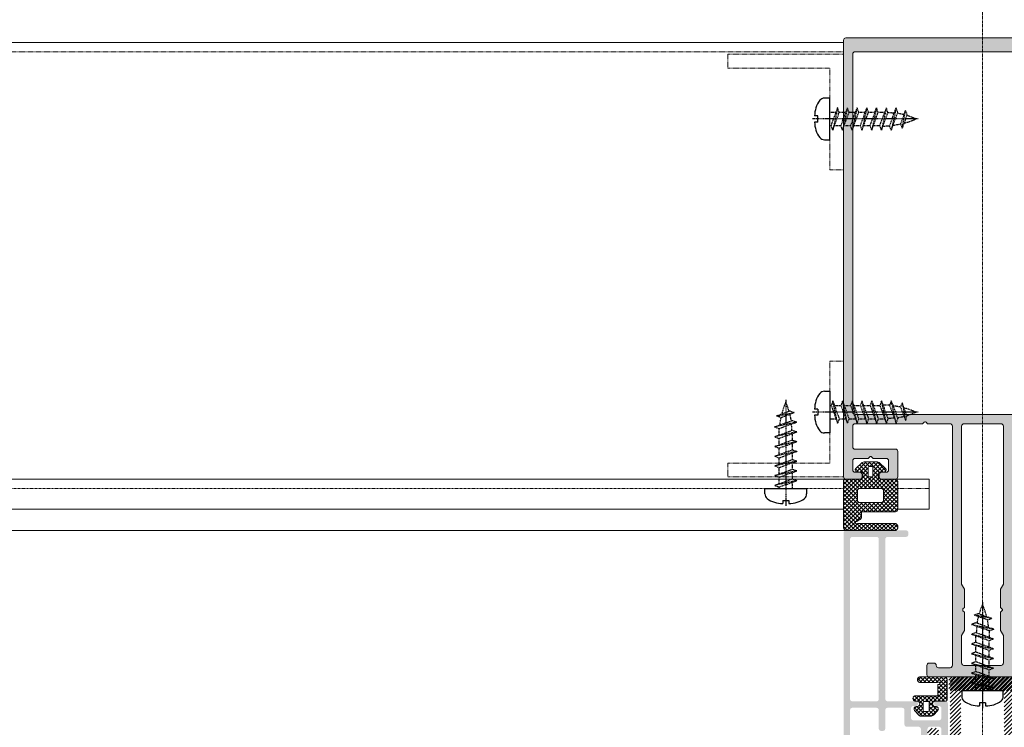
# Model space of a CAD drawing. Header units: millimetres. Extents: x -226731 to 126254, y -16359 to 60195.
# Tile 117 of 256: x -157997 to -157784, y 10549 to 10702. Entities that reach past the tile are written whole.
import ezdxf

# ---------------------------------------------------------------- set-up
doc = ezdxf.new("R2010")
doc.units = ezdxf.units.MM
doc.header["$LTSCALE"] = 0.1
doc.header["$MEASUREMENT"] = 0
doc.linetypes.add('CENTER', pattern=[2, 1.25, -0.25, 0.25, -0.25])
doc.linetypes.add('HIDDEN', pattern=[0.375, 0.25, -0.125])
for name, color, linetype, lineweight in [('01. Aluminium (Main Structure)', 6, 'Continuous', 5), ('0_CCE_ FF_SIDE WALL SPRINKLER', 6, 'Continuous', 0), ('2_Centerline', 1, 'CENTER', 15), ('3_Hatch', 8, 'Continuous', 0), ('SPRINKLER COVERAGE AREA', 1, 'Continuous', 9)]:
    doc.layers.add(name, color=color, linetype=linetype, lineweight=lineweight)
for name, color, linetype in [('CENTER LINE', 8, 'CENTER'), ('FIRE FIGHTING SERVICES', 5, 'Continuous'), ('HARDWARES', 7, 'Continuous')]:
    doc.layers.add(name, color=color, linetype=linetype)

# ---------------------------------------------------------------- blocks, each defined once
blk = doc.blocks.new('*U430')
at = {"layer": '3_Hatch'}
h = blk.add_hatch(color=8, dxfattribs=at)
h.dxf.hatch_style = 1
h.paths.add_polyline_path([(-4.22, 77.48), (-3.91, 77.79), (-3.91, 81.75), (-4.5, 82.78), (-4.5, 116.97), (-4.46, 117.16), (-4.35, 117.32), (-4.21, 117.43), (-4, 117.47), (4, 117.47), (4.19, 117.43), (4.35, 117.32), (4.46, 117.16), (4.52, 116.97), (4.52, 82.78), (3.89, 81.75), (3.89, 77.79), (4.21, 77.48), (4.3, 77.33), (4.3, 77.18), (4.21, 77.04), (3.89, 76.74), (3.89, 72.78), (4.52, 71.75), (4.52, 65.75), (4.46, 65.57), (4.35, 65.41), (4.19, 65.3), (4, 65.26), (-4, 65.26), (-4.21, 65.3), (-4.35, 65.41), (-4.46, 65.57), (-4.5, 65.75), (-4.5, 71.75), (-3.91, 72.78), (-3.91, 76.74), (-4.22, 77.04), (-4.28, 77.18), (-4.28, 77.33)], flags=16)
h.paths.add_polyline_path([(10.04, 65.44), (9.98, 65.26), (9.97, 65.08), (9.86, 64.91), (9.69, 64.8), (9.51, 64.77), (7, 64.77), (6.82, 64.8), (6.64, 64.91), (6.53, 65.08), (6.51, 65.26), (6.51, 116.97), (6.53, 117.16), (6.64, 117.32), (6.82, 117.43), (7, 117.47), (11.89, 117.47), (12.18, 117.78), (12.33, 117.87), (12.47, 117.87), (12.6, 117.78), (12.93, 117.47), (27.5, 117.47), (27.69, 117.43), (27.87, 117.32), (27.96, 117.16), (28, 116.97), (28, 112.48), (27.96, 112.27), (27.87, 112.11), (27.69, 112), (27.5, 111.96), (18.82, 111.96), (18.62, 111.93), (18.45, 111.82), (18.34, 111.65), (18.3, 111.45), (18.3, 105.98), (18.34, 105.78), (18.45, 105.6), (18.62, 105.51), (18.82, 105.47), (21.8, 105.47), (22, 105.51), (22.16, 105.6), (22.27, 105.78), (22.29, 105.98), (22.29, 106.46), (22.27, 106.66), (22.16, 106.81), (22, 106.92), (21.8, 106.97), (20.81, 106.97), (20.61, 107.01), (20.46, 107.12), (20.35, 107.26), (20.3, 107.47), (20.3, 109.46), (20.35, 109.66), (20.46, 109.81), (20.61, 109.92), (20.81, 109.97), (23.64, 109.97), (23.94, 110.28), (24.08, 110.35), (24.23, 110.35), (24.36, 110.28), (24.69, 109.97), (27.5, 109.97), (27.69, 109.92), (27.87, 109.81), (27.96, 109.66), (28, 109.46), (28, 107.47), (27.96, 107.26), (27.87, 107.12), (27.69, 107.01), (27.5, 106.97), (26.52, 106.97), (26.31, 106.92), (26.17, 106.81), (26.06, 106.66), (26, 106.46), (26, 105.98), (26.06, 105.78), (26.17, 105.6), (26.31, 105.51), (26.52, 105.47), (29.51, 105.47), (29.7, 105.51), (29.86, 105.6), (29.97, 105.78), (29.99, 105.98), (29.97, 200.47), (29.86, 200.65), (29.78, 200.7), (29.7, 200.76), (29.61, 200.77), (29.51, 200.78), (-29.51, 200.78), (-29.71, 200.76), (-29.86, 200.65), (-29.97, 200.47), (-30.01, 200.3), (-30.01, 105.98), (-29.97, 105.78), (-29.86, 105.6), (-29.71, 105.51), (-29.51, 105.47), (-26.5, 105.47), (-26.31, 105.51), (-26.15, 105.6), (-26.04, 105.78), (-26, 105.98), (-26, 106.46), (-26.04, 106.66), (-26.15, 106.81), (-26.31, 106.92), (-26.5, 106.97), (-27.52, 106.97), (-27.69, 107.01), (-27.87, 107.12), (-27.98, 107.26), (-28.01, 107.47), (-28.01, 109.46), (-27.98, 109.66), (-27.87, 109.81), (-27.69, 109.92), (-27.52, 109.97), (-24.69, 109.97), (-24.37, 110.28), (-24.25, 110.35), (-24.06, 110.35), (-23.94, 110.28), (-23.63, 109.97), (-20.81, 109.97), (-20.61, 109.92), (-20.44, 109.81), (-20.33, 109.66), (-20.3, 109.46), (-20.3, 107.47), (-20.33, 107.26), (-20.44, 107.12), (-20.61, 107.01), (-20.81, 106.97), (-21.82, 106.97), (-22.02, 106.92), (-22.16, 106.81), (-22.27, 106.66), (-22.31, 106.46), (-22.31, 105.98), (-22.27, 105.78), (-22.16, 105.6), (-22.02, 105.51), (-21.82, 105.47), (-18.8, 105.47), (-18.61, 105.51), (-18.45, 105.6), (-18.34, 105.78), (-18.3, 105.98), (-18.3, 111.45), (-18.34, 111.65), (-18.45, 111.82), (-18.61, 111.93), (-18.8, 111.96), (-27.52, 111.96), (-27.69, 112), (-27.87, 112.11), (-27.98, 112.27), (-28.01, 112.48), (-28.01, 116.97), (-27.98, 117.16), (-27.87, 117.32), (-27.69, 117.43), (-27.52, 117.47), (-12.93, 117.47), (-12.62, 117.78), (-12.49, 117.87), (-12.34, 117.87), (-12.18, 117.78), (-11.87, 117.47), (-7, 117.47), (-6.8, 117.43), (-6.66, 117.32), (-6.55, 117.16), (-6.51, 116.97), (-6.51, 65.26), (-6.55, 65.08), (-6.66, 64.91), (-6.8, 64.8), (-7, 64.77), (-9.51, 64.77), (-9.71, 64.8), (-9.86, 64.91), (-9.97, 65.08), (-10, 65.26), (-10.04, 65.44), (-10.15, 65.63), (-10.31, 65.74), (-10.5, 65.75), (-11.5, 65.75), (-11.7, 65.74), (-11.85, 65.63), (-11.96, 65.44), (-12.01, 65.26), (-12.01, 63.25), (-11.96, 63.07), (-11.85, 62.9), (-11.7, 62.79), (-11.5, 62.77), (-0.53, 62.77), (-0.2, 63.07), (-0.07, 63.14), (0.07, 63.14), (0.22, 63.07), (0.51, 62.77), (11.5, 62.77), (11.69, 62.79), (11.85, 62.9), (11.96, 63.07), (12.01, 63.25), (12.01, 65.26), (11.96, 65.44), (11.85, 65.63), (11.69, 65.74), (11.5, 65.75), (10.5, 65.75), (10.3, 65.74), (10.15, 65.63)])
h.paths.add_polyline_path([(28, 197.28), (27.96, 197.47), (27.87, 197.65), (27.69, 197.76), (27.5, 197.8), (-27.52, 197.8), (-27.69, 197.76), (-27.87, 197.65), (-27.98, 197.47), (-28.01, 197.28), (-28.01, 119.97), (-27.98, 119.77), (-27.87, 119.63), (-27.69, 119.52), (-27.52, 119.46), (27.5, 119.46), (27.69, 119.52), (27.87, 119.63), (27.96, 119.77), (28, 119.97)], flags=16)
h = blk.add_hatch(color=8, dxfattribs=at)
h.dxf.hatch_style = 1
h.paths.add_polyline_path([(-28.61, 57.99), (-28.61, 92.53), (-28.57, 92.71), (-28.46, 92.87), (-28.28, 92.98), (-28.1, 93.02), (-22.9, 93.02), (-22.7, 92.98), (-22.54, 92.87), (-22.44, 92.71), (-22.41, 92.53), (-22.41, 57.99), (-22.44, 57.83), (-22.54, 57.65), (-22.7, 57.54), (-22.9, 57.52), (-28.1, 57.52), (-28.28, 57.54), (-28.46, 57.65), (-28.57, 57.83)], flags=16)
h.paths.add_polyline_path([(-22.35, 38.09), (-22.41, 37.89), (-22.41, 33.9), (-22.44, 33.7), (-22.54, 33.54), (-22.7, 33.43), (-22.9, 33.41), (-28.1, 33.41), (-28.28, 33.43), (-28.46, 33.54), (-28.57, 33.7), (-28.61, 33.9), (-28.61, 55.6), (-28.57, 55.8), (-28.46, 55.96), (-28.28, 56.07), (-28.1, 56.11), (-22.9, 56.11), (-22.7, 56.07), (-22.54, 55.96), (-22.44, 55.8), (-22.41, 55.6), (-22.41, 51.61), (-22.35, 51.41), (-22.24, 51.26), (-22.1, 51.15), (-21.9, 51.12), (-21.49, 51.12), (-21.31, 51.15), (-21.15, 51.26), (-21.04, 51.41), (-21, 51.61), (-21, 55.6), (-20.95, 55.8), (-20.84, 55.96), (-20.69, 56.07), (-20.49, 56.11), (-17.36, 56.11), (-17.16, 56.07), (-16.98, 55.96), (-16.87, 55.8), (-16.85, 55.6), (-16.85, 52.5), (-16.81, 52.32), (-16.7, 52.16), (-16.54, 52.05), (-16.35, 52.01), (-13.79, 52.01), (-13.61, 51.96), (-13.45, 51.85), (-13.34, 51.7), (-13.3, 51.5), (-13.3, 33.9), (-13.34, 33.7), (-13.45, 33.54), (-13.61, 33.43), (-13.79, 33.41), (-20.49, 33.41), (-20.69, 33.43), (-20.84, 33.54), (-20.95, 33.7), (-21, 33.9), (-21, 37.89), (-21.04, 38.09), (-21.15, 38.26), (-21.31, 38.37), (-21.49, 38.4), (-21.9, 38.4), (-22.1, 38.37), (-22.24, 38.26)], flags=16)
h.paths.add_polyline_path([(-11.89, 36.23), (-12.2, 36.54), (-12.29, 36.66), (-12.29, 36.83), (-12.2, 36.96), (-11.89, 37.27), (-11.89, 39.59), (-11.85, 39.79), (-11.74, 39.96), (-11.58, 40.07), (-11.38, 40.09), (-9, 40.09), (-8.8, 40.07), (-8.65, 39.96), (-8.54, 39.79), (-8.49, 39.59), (-8.49, 38.99), (-8.42, 38.75), (-8.36, 38.68), (-8.31, 38.6), (-8.23, 38.57), (-8.16, 38.53), (-8.09, 38.49), (-8, 38.49), (-7.92, 38.49), (-7.85, 38.51), (-7.78, 38.55), (-7.7, 38.59), (-7.65, 38.64), (-7.59, 38.69), (-7.54, 38.77), (-7.5, 38.86), (-7.48, 38.99), (-7.48, 43.3), (-7.52, 43.49), (-7.63, 43.65), (-7.79, 43.76), (-8, 43.8), (-8.38, 43.8), (-8.58, 43.76), (-8.76, 43.65), (-8.84, 43.49), (-8.89, 43.3), (-8.89, 42.24), (-8.93, 42.06), (-9.04, 41.9), (-9.2, 41.79), (-9.38, 41.73), (-11.38, 41.73), (-11.58, 41.79), (-11.74, 41.9), (-11.85, 42.06), (-11.89, 42.24), (-11.89, 51.5), (-11.85, 51.7), (-11.74, 51.85), (-11.58, 51.96), (-11.38, 52.01), (-9.38, 52.01), (-9.2, 51.96), (-9.04, 51.85), (-8.93, 51.7), (-8.89, 51.5), (-8.89, 49.91), (-8.84, 49.71), (-8.76, 49.54), (-8.58, 49.43), (-8.38, 49.4), (-8, 49.4), (-7.79, 49.43), (-7.63, 49.54), (-7.52, 49.71), (-7.48, 49.91), (-7.48, 57.01), (-7.52, 57.21), (-7.63, 57.35), (-7.79, 57.46), (-8, 57.52), (-9.92, 57.52), (-10.12, 57.46), (-10.26, 57.35), (-10.37, 57.21), (-10.43, 57.01), (-10.37, 56.8), (-10.26, 56.66), (-10.12, 56.55), (-9.92, 56.51), (-9.38, 56.51), (-9.2, 56.46), (-9.04, 56.35), (-8.93, 56.2), (-8.89, 56), (-8.89, 53.91), (-8.93, 53.71), (-9.04, 53.55), (-9.2, 53.44), (-9.38, 53.4), (-14.95, 53.4), (-15.15, 53.44), (-15.29, 53.55), (-15.4, 53.71), (-15.44, 53.91), (-15.44, 56), (-15.4, 56.2), (-15.29, 56.35), (-15.15, 56.46), (-14.95, 56.51), (-14.36, 56.51), (-14.25, 56.55), (-14.16, 56.58), (-14.07, 56.64), (-14.01, 56.71), (-13.96, 56.79), (-13.94, 56.88), (-13.92, 56.97), (-13.92, 57.06), (-13.94, 57.13), (-13.96, 57.22), (-14.01, 57.3), (-14.07, 57.37), (-14.16, 57.43), (-14.25, 57.48), (-14.42, 57.52), (-20.49, 57.52), (-20.69, 57.54), (-20.84, 57.65), (-20.95, 57.83), (-21, 57.99), (-21, 92.53), (-20.95, 92.71), (-20.84, 92.87), (-20.69, 92.98), (-20.49, 93.02), (-16.5, 93.02), (-16.3, 93.06), (-16.15, 93.17), (-16.04, 93.35), (-15.99, 93.52), (-15.99, 93.92), (-16.04, 94.12), (-16.15, 94.28), (-16.3, 94.39), (-16.5, 94.41), (-29.51, 94.41), (-29.69, 94.39), (-29.85, 94.28), (-29.96, 94.12), (-30, 93.92), (-30, 30.48), (-29.96, 30.3), (-29.85, 30.13), (-29.69, 30.02), (-29.51, 30.01), (-29.3, 30.02), (-29.14, 30.13), (-29.05, 30.3), (-29.01, 30.48), (-29.01, 31.49), (-28.96, 31.69), (-28.85, 31.84), (-28.7, 31.95), (-28.5, 32), (-8, 32), (-7.79, 32.04), (-7.63, 32.15), (-7.52, 32.31), (-7.48, 32.49), (-7.48, 34.51), (-7.52, 34.69), (-7.63, 34.85), (-7.79, 34.96), (-8, 35), (-8.18, 34.96), (-8.34, 34.85), (-8.45, 34.69), (-8.49, 34.51), (-8.49, 33.9), (-8.54, 33.7), (-8.65, 33.54), (-8.8, 33.43), (-9, 33.41), (-11.38, 33.41), (-11.58, 33.43), (-11.74, 33.54), (-11.85, 33.7), (-11.89, 33.9)])
h = blk.add_hatch(dxfattribs=at)
h.set_pattern_fill('ANSI31', color=8, scale=5)
h.set_pattern_definition([(45, (-26191.7542, -15010.3187), (-0.441941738, 0.441941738), [])])
h.paths.add_polyline_path([(-9.5, 44.17), (-9.48, 44.32), (-9.39, 44.47), (-9.26, 44.54), (-9.11, 44.58), (-7.19, 44.58), (-7.06, 44.58), (-6.81, 44.59), (-6.57, 44.65), (-6.33, 44.72), (-6.11, 44.81), (-5.89, 44.92), (-5.69, 45.07), (-5.51, 45.22), (-5.34, 45.38), (-5.2, 45.58), (-5.05, 45.76), (-4.94, 45.98), (-4.85, 46.2), (-4.78, 46.44), (-4.72, 46.68), (-4.7, 46.94), (-4.69, 47.06), (-4.69, 59.37), (-4.67, 59.54), (-4.58, 59.66), (-4.45, 59.76), (-4.3, 59.77), (6.87, 59.77), (7.02, 59.81), (7.15, 59.9), (7.22, 60.03), (7.26, 60.19), (7.26, 62.39), (7.22, 62.53), (7.15, 62.66), (7.02, 62.75), (6.87, 62.77), (-6.61, 62.77), (-6.75, 62.75), (-6.88, 62.66), (-6.97, 62.53), (-6.99, 62.39), (-6.99, 49.57), (-7.03, 49.42), (-7.1, 49.28), (-7.25, 49.2), (-7.39, 49.17), (-9.11, 49.17), (-9.26, 49.2), (-9.39, 49.28), (-9.48, 49.42), (-9.5, 49.57), (-9.5, 51.29), (-9.51, 51.43), (-9.6, 51.56), (-9.73, 51.65), (-9.9, 51.67), (-11.49, 51.67), (-11.65, 51.65), (-11.78, 51.56), (-11.87, 51.43), (-11.89, 51.29), (-11.89, 42.45), (-11.87, 42.31), (-11.78, 42.2), (-11.65, 42.11), (-11.49, 42.07), (-9.9, 42.07), (-9.73, 42.11), (-9.6, 42.2), (-9.51, 42.31), (-9.5, 42.45)])
h = blk.add_hatch(dxfattribs=at)
h.set_pattern_fill('ANSI31', color=8, scale=5)
h.set_pattern_definition([(45, (-26191.7542, -14950.54475), (-0.441941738, 0.441941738), [])])
h.paths.add_polyline_path([(9.48, 44.32), (9.5, 44.17), (9.5, 42.45), (9.51, 42.31), (9.6, 42.2), (9.73, 42.11), (9.9, 42.07), (11.49, 42.07), (11.65, 42.11), (11.78, 42.2), (11.87, 42.31), (11.89, 42.45), (11.89, 51.29), (11.87, 51.43), (11.78, 51.56), (11.65, 51.65), (11.49, 51.67), (9.9, 51.67), (9.73, 51.65), (9.6, 51.56), (9.51, 51.43), (9.5, 51.29), (9.5, 49.57), (9.48, 49.42), (9.39, 49.28), (9.26, 49.2), (9.11, 49.17), (7.39, 49.17), (7.25, 49.2), (7.1, 49.28), (7.03, 49.42), (6.99, 49.57), (6.99, 62.39), (6.97, 62.53), (6.88, 62.66), (6.75, 62.75), (6.61, 62.77), (-6.87, 62.77), (-7.02, 62.75), (-7.15, 62.66), (-7.22, 62.53), (-7.26, 62.39), (-7.26, 60.19), (-7.22, 60.03), (-7.15, 59.9), (-7.02, 59.81), (-6.87, 59.77), (4.3, 59.77), (4.45, 59.76), (4.58, 59.66), (4.67, 59.54), (4.69, 59.37), (4.69, 47.06), (4.7, 46.94), (4.72, 46.68), (4.78, 46.44), (4.85, 46.2), (4.94, 45.98), (5.05, 45.76), (5.2, 45.58), (5.34, 45.38), (5.51, 45.22), (5.69, 45.07), (5.89, 44.92), (6.11, 44.81), (6.33, 44.72), (6.57, 44.65), (6.81, 44.59), (7.06, 44.58), (7.19, 44.58), (9.11, 44.58), (9.26, 44.54), (9.39, 44.47)])
at = {"layer": '01. Aluminium (Main Structure)', "color": 8, "linetype": 'ByBlock'}
for p, q in [((-30.01, 200.3), (-29.97, 200.47)), ((-30.01, 105.98), (-30.01, 200.3)), ((-29.97, 200.47), (-29.86, 200.65)), ((-29.86, 200.65), (-29.71, 200.76)), ((-29.71, 200.76), (-29.51, 200.78)), ((-29.51, 200.78), (29.51, 200.78)), ((-27.69, 197.76), (-27.52, 197.8)), ((-27.52, 197.8), (27.5, 197.8)), ((-28.01, 197.28), (-27.98, 197.47)), ((-28.01, 119.97), (-28.01, 197.28)), ((-27.98, 197.47), (-27.87, 197.65)), ((-27.87, 197.65), (-27.69, 197.76)), ((-27.98, 119.77), (-28.01, 119.97)), ((-27.87, 119.63), (-27.98, 119.77)), ((-27.69, 119.52), (-27.87, 119.63)), ((-27.52, 119.46), (-27.69, 119.52)), ((27.5, 119.46), (-27.52, 119.46)), ((-28.01, 116.97), (-27.98, 117.16)), ((-28.01, 112.48), (-28.01, 116.97)), ((-27.98, 117.16), (-27.87, 117.32)), ((-27.87, 117.32), (-27.69, 117.43)), ((-27.69, 117.43), (-27.52, 117.47)), ((-27.52, 117.47), (-12.93, 117.47)), ((-12.93, 117.47), (-12.62, 117.78)), ((-12.62, 117.78), (-12.49, 117.87)), ((-12.49, 117.87), (-12.34, 117.87)), ((-12.34, 117.87), (-12.18, 117.78)), ((-12.18, 117.78), (-11.87, 117.47)), ((-11.87, 117.47), (-7, 117.47)), ((-7, 117.47), (-6.8, 117.43)), ((-6.8, 117.43), (-6.66, 117.32)), ((-6.66, 117.32), (-6.55, 117.16)), ((-6.55, 117.16), (-6.51, 116.97)), ((-6.51, 116.97), (-6.51, 65.26)), ((-4.5, 116.97), (-4.46, 117.16)), ((-4.5, 82.78), (-4.5, 116.97)), ((-4.46, 117.16), (-4.35, 117.32)), ((-4.35, 117.32), (-4.21, 117.43)), ((-4.21, 117.43), (-4, 117.47)), ((-4, 117.47), (4, 117.47)), ((4, 117.47), (4.19, 117.43)), ((4.19, 117.43), (4.35, 117.32)), ((4.35, 117.32), (4.46, 117.16)), ((4.46, 117.16), (4.52, 116.97)), ((4.52, 116.97), (4.52, 82.78)), ((-27.98, 112.27), (-28.01, 112.48)), ((-27.87, 112.11), (-27.98, 112.27)), ((-27.69, 112), (-27.87, 112.11)), ((-27.52, 111.96), (-27.69, 112)), ((-18.8, 111.96), (-27.52, 111.96)), ((-18.8, 111.96), (-18.61, 111.93)), ((-18.61, 111.93), (-18.45, 111.82)), ((-18.45, 111.82), (-18.34, 111.65)), ((-18.34, 111.65), (-18.3, 111.45)), ((-18.3, 111.45), (-18.3, 105.98)), ((-28.01, 109.46), (-27.98, 109.66)), ((-28.01, 107.47), (-28.01, 109.46)), ((-27.98, 109.66), (-27.87, 109.81)), ((-27.87, 109.81), (-27.69, 109.92)), ((-27.69, 109.92), (-27.52, 109.97)), ((-27.52, 109.97), (-24.69, 109.97)), ((-24.69, 109.97), (-24.37, 110.28)), ((-24.37, 110.28), (-24.25, 110.35)), ((-24.25, 110.35), (-24.06, 110.35)), ((-24.06, 110.35), (-23.94, 110.28)), ((-23.94, 110.28), (-23.63, 109.97)), ((-23.63, 109.97), (-20.81, 109.97)), ((-20.81, 109.97), (-20.61, 109.92)), ((-20.61, 109.92), (-20.44, 109.81)), ((-20.44, 109.81), (-20.33, 109.66)), ((-20.33, 109.66), (-20.3, 109.46)), ((-20.3, 109.46), (-20.3, 107.47)), ((-27.98, 107.26), (-28.01, 107.47)), ((-27.87, 107.12), (-27.98, 107.26)), ((-27.69, 107.01), (-27.87, 107.12)), ((-27.52, 106.97), (-27.69, 107.01)), ((-26.5, 106.97), (-27.52, 106.97)), ((-26.5, 106.97), (-26.31, 106.92)), ((-26.31, 106.92), (-26.15, 106.81)), ((-26.15, 106.81), (-26.04, 106.66)), ((-26.04, 106.66), (-26, 106.46)), ((-26, 106.46), (-26, 105.98)), ((-22.31, 106.46), (-22.27, 106.66)), ((-22.31, 106.46), (-22.31, 105.98)), ((-22.27, 106.66), (-22.16, 106.81)), ((-22.16, 106.81), (-22.02, 106.92)), ((-22.02, 106.92), (-21.82, 106.97)), ((-20.81, 106.97), (-21.82, 106.97)), ((-20.61, 107.01), (-20.81, 106.97)), ((-20.44, 107.12), (-20.61, 107.01)), ((-20.33, 107.26), (-20.44, 107.12)), ((-20.3, 107.47), (-20.33, 107.26)), ((-29.97, 105.78), (-30.01, 105.98)), ((-29.86, 105.6), (-29.97, 105.78)), ((-29.71, 105.51), (-29.86, 105.6)), ((-29.51, 105.47), (-29.71, 105.51)), ((-26.5, 105.47), (-29.51, 105.47)), ((-26.31, 105.51), (-26.5, 105.47)), ((-26.15, 105.6), (-26.31, 105.51)), ((-26.04, 105.78), (-26.15, 105.6)), ((-26, 105.98), (-26.04, 105.78)), ((-22.27, 105.78), (-22.31, 105.98)), ((-22.16, 105.6), (-22.27, 105.78)), ((-22.02, 105.51), (-22.16, 105.6)), ((-21.82, 105.47), (-22.02, 105.51)), ((-18.8, 105.47), (-21.82, 105.47)), ((-18.61, 105.51), (-18.8, 105.47)), ((-18.45, 105.6), (-18.61, 105.51)), ((-18.34, 105.78), (-18.45, 105.6)), ((-18.3, 105.98), (-18.34, 105.78)), ((-3.91, 81.75), (-4.5, 82.78)), ((-3.91, 77.79), (-3.91, 81.75)), ((4.52, 82.78), (3.89, 81.75)), ((3.89, 81.75), (3.89, 77.79)), ((-4.28, 77.33), (-4.22, 77.48)), ((-4.28, 77.18), (-4.28, 77.33)), ((-4.22, 77.04), (-4.28, 77.18)), ((-4.22, 77.48), (-3.91, 77.79)), ((-3.91, 76.74), (-4.22, 77.04)), ((-3.91, 72.78), (-3.91, 76.74)), ((3.89, 77.79), (4.21, 77.48)), ((4.21, 77.04), (3.89, 76.74)), ((3.89, 76.74), (3.89, 72.78)), ((4.21, 77.48), (4.3, 77.33)), ((4.3, 77.18), (4.21, 77.04)), ((4.3, 77.33), (4.3, 77.18)), ((-4.5, 71.75), (-3.91, 72.78)), ((3.89, 72.78), (4.52, 71.75)), ((-4.5, 65.75), (-4.5, 71.75)), ((4.52, 71.75), (4.52, 65.75)), ((-12.01, 65.26), (-11.96, 65.44)), ((-12.01, 63.25), (-12.01, 65.26)), ((-11.96, 65.44), (-11.85, 65.63)), ((-11.85, 65.63), (-11.7, 65.74)), ((-11.7, 65.74), (-11.5, 65.75)), ((-11.5, 65.75), (-10.5, 65.75)), ((-10.5, 65.75), (-10.31, 65.74)), ((-10.31, 65.74), (-10.15, 65.63)), ((-10.15, 65.63), (-10.04, 65.44)), ((-10.04, 65.44), (-10, 65.26)), ((-9.97, 65.08), (-10, 65.26)), ((-9.86, 64.91), (-9.97, 65.08)), ((-9.71, 64.8), (-9.86, 64.91)), ((-9.51, 64.77), (-9.71, 64.8)), ((-7, 64.77), (-9.51, 64.77)), ((-6.8, 64.8), (-7, 64.77)), ((-6.66, 64.91), (-6.8, 64.8)), ((-6.55, 65.08), (-6.66, 64.91)), ((-6.51, 65.26), (-6.55, 65.08)), ((-4.46, 65.57), (-4.5, 65.75)), ((-4.35, 65.41), (-4.46, 65.57)), ((-4.21, 65.3), (-4.35, 65.41)), ((-4, 65.26), (-4.21, 65.3)), ((4, 65.26), (-4, 65.26)), ((4.19, 65.3), (4, 65.26)), ((4.35, 65.41), (4.19, 65.3)), ((4.46, 65.57), (4.35, 65.41)), ((4.52, 65.75), (4.46, 65.57)), ((-11.96, 63.07), (-12.01, 63.25)), ((-11.85, 62.9), (-11.96, 63.07)), ((-11.7, 62.79), (-11.85, 62.9)), ((-11.5, 62.77), (-11.7, 62.79)), ((-11.5, 62.77), (-0.53, 62.77)), ((-0.53, 62.77), (-0.2, 63.07)), ((-0.2, 63.07), (-0.07, 63.14)), ((-0.07, 63.14), (0.07, 63.14)), ((0.07, 63.14), (0.22, 63.07)), ((0.22, 63.07), (0.51, 62.77)), ((0.51, 62.77), (11.5, 62.77))]:
    blk.add_line(p, q, dxfattribs=at)
at = {"layer": '2_Centerline', "color": 8, "ltscale": 0.25}
blk.add_line((0, 230.78), (0, 0), dxfattribs=at)
at = {"layer": '3_Hatch', "color": 8}
for p, q in [((-29.99, 199.78), (-1079.99, 199.78)), ((-26.02, 109.07), (-27.45, 107.75)), ((-22.74, 109.2), (-25.57, 109.2)), ((-20.86, 107.75), (-22.29, 109.07)), ((-26.74, 107.02), (-26.24, 107.02)), ((-25.82, 106.5), (-25.82, 105.95)), ((-24.66, 106.2), (-24.66, 108)), ((-24.46, 108.2), (-23.86, 108.2)), ((-23.66, 108), (-23.66, 106.2)), ((-22.5, 105.95), (-22.5, 106.5)), ((-22.07, 107.02), (-21.57, 107.02)), ((-28.4, 105.47), (-1079.99, 105.47)), ((-30.03, 105.22), (-30.03, 94.94)), ((-26.22, 105.47), (-29.79, 105.47)), ((-23.86, 106), (-24.46, 106)), ((-18.79, 105.47), (-22.09, 105.47)), ((-11.51, 105.47), (-19.87, 105.47)), ((-18.29, 98.95), (-18.29, 104.97)), ((-11.51, 105.47), (-11.51, 98.97)), ((-27.03, 100.94), (-27.03, 102.99)), ((-26.53, 103.49), (-21.85, 103.49)), ((-21.35, 102.99), (-21.35, 100.94)), ((-21.85, 100.44), (-26.53, 100.44)), ((-30.03, 98.97), (-1079.99, 98.97)), ((-26.17, 97.23), (-26.17, 98.25)), ((-25.97, 98.45), (-18.79, 98.45)), ((-11.51, 98.97), (-18.29, 98.97)), ((-27.17, 96.32), (-26.4, 96.81)), ((-18.75, 95.91), (-26.98, 95.91)), ((-29.51, 94.41), (-1079.99, 94.41)), ((-29.46, 94.41), (-18.75, 94.41)), ((-8.14, 62.77), (-13.59, 62.77)), ((-7.64, 57.8), (-7.64, 62.27)), ((-13.59, 61.57), (-9.73, 61.57)), ((-9.64, 61), (-9.64, 58.87)), ((-9.75, 58.72), (-14.62, 58.72)), ((-14.62, 57.52), (-13.95, 57.52)), ((-12.61, 57.48), (-11.71, 57.48)), ((-10.37, 57.52), (-8.02, 57.52)), ((-14.7, 55.54), (-13.66, 54.43)), ((-13.98, 56.42), (-14.36, 56.42)), ((-12.81, 55.49), (-12.81, 57.28)), ((-11.51, 57.28), (-11.51, 55.49)), ((-10.57, 54.52), (-9.62, 55.54)), ((-9.97, 56.42), (-10.35, 56.42)), ((-13.21, 54.29), (-11.14, 54.29)), ((-11.71, 55.29), (-12.61, 55.29))]:
    blk.add_line(p, q, dxfattribs=at)
at = {"layer": '3_Hatch', "color": 8, "linetype": 'HIDDEN', "ltscale": 5}
for p, q in [((-29.99, 197.78), (-1079.99, 197.78)), ((-54.99, 197.28), (-29.99, 197.28)), ((-54.99, 197.28), (-54.99, 194.28)), ((-29.99, 197.28), (-29.99, 172.28)), ((-54.99, 194.28), (-32.99, 194.28)), ((-32.99, 194.28), (-32.99, 172.28)), ((-29.99, 172.28), (-32.99, 172.28)), ((-29.99, 130.97), (-32.99, 130.97)), ((-32.99, 108.97), (-32.99, 130.97)), ((-29.99, 105.97), (-29.99, 130.97)), ((-54.99, 108.97), (-32.99, 108.97)), ((-54.99, 105.97), (-54.99, 108.97)), ((-54.99, 105.97), (-29.99, 105.97)), ((-21.74, 103.48), (-26.63, 103.48)), ((-11.51, 103.48), (-18.29, 103.48))]:
    blk.add_line(p, q, dxfattribs=at)
at = {"layer": '3_Hatch', "color": 8, "linetype": 'Continuous'}
for p, q in [((-27.25, 107.08), (-25.13, 109.2)), ((-24.66, 106.68), (-26.55, 108.58)), ((-26.43, 107.02), (-24.24, 109.2)), ((-24.66, 107.57), (-26.09, 109)), ((-24.4, 108.2), (-25.41, 109.2)), ((-22.29, 106.97), (-24.53, 109.2)), ((-24.36, 108.2), (-23.36, 109.2)), ((-23.66, 108.02), (-22.51, 109.17)), ((-23.66, 107.14), (-22, 108.8)), ((-21.42, 106.99), (-23.64, 109.2)), ((-20.87, 107.31), (-22.76, 109.2)), ((-26.76, 107.01), (-27.46, 107.72)), ((-22.35, 103.49), (-27.01, 108.15)), ((-25.83, 105.84), (-24.66, 107.02)), ((-25.82, 106.74), (-24.66, 107.91)), ((-25.53, 103.49), (-22.5, 106.53)), ((-23.66, 106.25), (-21.54, 108.37)), ((-22.5, 106.29), (-23.66, 107.45)), ((-18.29, 101.2), (-23.66, 106.57)), ((-22.01, 107.02), (-21.08, 107.95)), ((-21.06, 107.08), (-20.92, 107.23)), ((-30.03, 100.77), (-24.65, 106.15)), ((-30.03, 101.65), (-26.2, 105.48)), ((-30.03, 105.19), (-29.74, 105.47)), ((-30.03, 104.3), (-28.86, 105.47)), ((-30.03, 103.42), (-27.97, 105.47)), ((-30.03, 102.54), (-27.09, 105.47)), ((-27.03, 101.98), (-30.03, 104.98)), ((-27.03, 102.86), (-29.63, 105.47)), ((-26.73, 103.45), (-28.75, 105.47)), ((-25.89, 103.49), (-27.86, 105.47)), ((-25, 103.49), (-26.98, 105.47)), ((-26.42, 103.49), (-23.91, 106)), ((-24.12, 103.49), (-26.13, 105.5)), ((-23.23, 103.49), (-25.82, 106.07)), ((-24.65, 103.49), (-22.42, 105.72)), ((-18.29, 100.31), (-23.98, 106)), ((-23.77, 103.49), (-21.79, 105.47)), ((-22.88, 103.49), (-20.9, 105.47)), ((-22, 103.49), (-20.02, 105.47)), ((-18.29, 102.08), (-21.68, 105.47)), ((-21.4, 103.21), (-19.14, 105.47)), ((-21.35, 102.38), (-18.42, 105.31)), ((-21.35, 101.49), (-18.29, 104.55)), ((-18.29, 102.96), (-20.79, 105.47)), ((-18.29, 103.85), (-19.91, 105.47)), ((-18.29, 104.73), (-19.03, 105.47)), ((-27.03, 101.1), (-30.03, 104.1)), ((-25.26, 98.45), (-30.03, 103.21)), ((-30.03, 99.88), (-27.03, 102.88)), ((-26.1, 98.4), (-30.03, 102.33)), ((-23.51, 98.45), (-18.29, 103.67)), ((-22.63, 98.45), (-18.29, 102.79)), ((-18.29, 99.43), (-21.35, 102.49)), ((-30.03, 99), (-27.03, 102)), ((-26.17, 97.59), (-30.03, 101.45)), ((-30.03, 98.12), (-27.03, 101.12)), ((-26.33, 96.87), (-30.03, 100.56)), ((-30.03, 97.23), (-26.76, 100.5)), ((-30.03, 96.35), (-25.94, 100.44)), ((-30.03, 95.47), (-25.06, 100.44)), ((-29.9, 94.71), (-24.17, 100.44)), ((-24.37, 98.45), (-26.36, 100.44)), ((-23.49, 98.45), (-25.48, 100.44)), ((-25.28, 98.45), (-23.29, 100.44)), ((-22.61, 98.45), (-24.6, 100.44)), ((-24.39, 98.45), (-22.4, 100.44)), ((-21.72, 98.45), (-23.71, 100.44)), ((-20.84, 98.45), (-22.83, 100.44)), ((-19.95, 98.45), (-21.94, 100.44)), ((-21.74, 98.45), (-18.29, 101.9)), ((-19.07, 98.45), (-21.38, 100.75)), ((-18.39, 98.64), (-21.35, 101.6)), ((-20.86, 98.45), (-18.29, 101.02)), ((-19.97, 98.45), (-18.29, 100.13)), ((-26.87, 96.52), (-30.03, 99.68)), ((-27.4, 96.17), (-30.03, 98.79)), ((-26.53, 94.41), (-30.03, 97.91)), ((-19.09, 98.45), (-18.29, 99.25)), ((-27.41, 94.41), (-30.03, 97.03)), ((-28.3, 94.41), (-30.03, 96.14)), ((-29.31, 94.41), (-26.17, 97.55)), ((-28.43, 94.41), (-26.93, 95.91)), ((-27.54, 94.41), (-26.04, 95.91)), ((-25.64, 94.41), (-27.08, 95.84)), ((-26.66, 94.41), (-25.16, 95.91)), ((-24.76, 94.41), (-26.26, 95.91)), ((-25.78, 94.41), (-24.28, 95.91)), ((-23.88, 94.41), (-25.38, 95.91)), ((-24.89, 94.41), (-23.39, 95.91)), ((-22.99, 94.41), (-24.49, 95.91)), ((-24.01, 94.41), (-22.51, 95.91)), ((-22.11, 94.41), (-23.61, 95.91)), ((-23.12, 94.41), (-21.62, 95.91)), ((-21.22, 94.41), (-22.72, 95.91)), ((-22.24, 94.41), (-20.74, 95.91)), ((-20.34, 94.41), (-21.84, 95.91)), ((-21.36, 94.41), (-19.86, 95.91)), ((-19.46, 94.41), (-20.96, 95.91)), ((-20.47, 94.41), (-18.97, 95.91)), ((-18.64, 94.48), (-20.07, 95.91)), ((-18.3, 95.02), (-19.19, 95.91)), ((-29.18, 94.41), (-30.03, 95.26)), ((-19.59, 94.41), (-18.41, 95.59)), ((-18.64, 94.47), (-18.44, 94.68)), ((-14.02, 61.97), (-13.22, 62.77)), ((-13.13, 61.57), (-14, 62.43)), ((-13.54, 61.57), (-12.34, 62.77)), ((-12.25, 61.57), (-13.45, 62.77)), ((-12.65, 61.57), (-11.45, 62.77)), ((-11.37, 61.57), (-12.57, 62.77)), ((-11.77, 61.57), (-10.57, 62.77)), ((-10.48, 61.57), (-11.68, 62.77)), ((-10.88, 61.57), (-9.68, 62.77)), ((-9.66, 61.64), (-10.8, 62.77)), ((-10, 61.57), (-8.8, 62.77)), ((-7.64, 60.5), (-9.92, 62.77)), ((-9.64, 60.17), (-7.64, 62.17)), ((-9.23, 61.46), (-7.95, 62.74)), ((-7.64, 61.38), (-9.03, 62.77)), ((-7.64, 62.26), (-8.15, 62.77)), ((-11.51, 56.53), (-7.64, 60.4)), ((-9.64, 59.28), (-7.64, 61.28)), ((-7.64, 58.73), (-9.64, 60.73)), ((-7.64, 57.84), (-9.64, 59.85)), ((-9.63, 61.06), (-9.58, 61.11)), ((-7.64, 59.61), (-9.27, 61.24)), ((-14.38, 57.52), (-15.02, 58.15)), ((-14.96, 58.38), (-14.63, 58.71)), ((-14.81, 57.64), (-13.74, 58.72)), ((-12.81, 56.83), (-14.67, 58.69)), ((-14.06, 57.52), (-12.86, 58.72)), ((-12.58, 57.48), (-13.81, 58.72)), ((-13.58, 57.11), (-11.97, 58.72)), ((-11.69, 57.48), (-12.93, 58.72)), ((-12.32, 57.48), (-11.09, 58.72)), ((-10.64, 57.31), (-12.05, 58.72)), ((-11.54, 57.38), (-10.21, 58.72)), ((-9.96, 57.52), (-11.16, 58.72)), ((-9.08, 57.52), (-10.28, 58.72)), ((-9.64, 57.52), (-7.64, 59.52)), ((-8.19, 57.52), (-9.64, 58.96)), ((-8.75, 57.52), (-7.64, 58.63)), ((-7.82, 57.57), (-7.68, 57.71)), ((-14.79, 55.9), (-14.27, 56.42)), ((-12.92, 54.29), (-14.72, 56.09)), ((-14.49, 55.31), (-12.81, 56.99)), ((-12.04, 54.29), (-14.17, 56.42)), ((-14.06, 54.86), (-12.81, 56.11)), ((-13.63, 54.41), (-12.72, 55.32)), ((-12.81, 55.95), (-13.59, 56.73)), ((-11.98, 54.29), (-9.89, 56.38)), ((-9.68, 55.47), (-11.51, 57.3)), ((-11.51, 55.64), (-10.61, 56.55)), ((-10.11, 55.01), (-11.51, 56.42)), ((-10.54, 54.56), (-11.51, 55.53)), ((-11.1, 54.29), (-9.53, 55.85)), ((-12.86, 54.29), (-11.87, 55.29)), ((-11.15, 54.29), (-12.15, 55.29))]:
    blk.add_line(p, q, dxfattribs=at)
at = {"layer": '3_Hatch', "color": 8, "linetype": 'HIDDEN'}
blk.add_line((-30.03, 103.48), (-1079.99, 103.48), dxfattribs=at)
at = {"layer": '3_Hatch', "color": 8}
for centre, radius, start, end in [((-25.57, 108.4), 0.8, 90, 124.0993), ((-22.74, 108.4), 0.8, 55.9007, 89.9999), ((-26.94, 107.54), 0.553, 157.0553, 290.8746), ((-26.21, 106.61), 0.41, 344.7252, 94.1843), ((-24.46, 108), 0.2, 90, 180), ((-23.86, 108), 0.2, 0, 90), ((-22.1, 106.61), 0.411, 86.1528, 194.8706), ((-21.37, 107.54), 0.553, 249.1253, 22.9447), ((-29.78, 105.22), 0.25, 93.0889, 180), ((-26.35, 105.99), 0.533, 284.2078, 355.4538), ((-24.46, 106.2), 0.2, 180, 270), ((-23.86, 106.2), 0.2, 270, 360), ((-21.96, 105.99), 0.533, 184.5462, 255.7922), ((-18.79, 104.97), 0.5, 360, 89.9978), ((-26.53, 102.99), 0.5, 90, 180), ((-21.85, 102.99), 0.5, 360, 90), ((-26.53, 100.94), 0.5, 180, 270), ((-21.85, 100.94), 0.5, 270, 360), ((-25.97, 98.25), 0.2, 90, 179.9858), ((-18.79, 98.95), 0.5, 270, 360), ((-27.17, 96.07), 0.25, 90, 319.3278), ((-26.67, 97.23), 0.5, 302.303, 360), ((-19.13, 95.16), 0.841, 296.8649, 63.1227), ((-29.26, 95.19), 0.8, 197.7707, 256.141), ((-13.43, 62.17), 0.621, 104.9483, 255.0364), ((-9.51, 61.39), 0.287, 251.91, 141.365), ((-8.14, 62.27), 0.5, 0, 90), ((-9.44, 61), 0.2, 142.9635, 180), ((-14.37, 58.12), 0.65, 112.6094, 247.3906), ((-14.25, 56.88), 0.703, 9.1535, 65.3518), ((-12.61, 57.28), 0.2, 90, 179.995), ((-11.71, 57.28), 0.2, 360, 89.9951), ((-10.08, 56.88), 0.703, 114.6482, 170.8465), ((-9.84, 58.9), 0.2, 296.026, 352.9298), ((-8.01, 57.91), 0.389, 269.4612, 344.3452), ((-14.27, 55.83), 0.524, 170.5977, 213.7552), ((-14.1, 55.76), 0.703, 111.438, 167.6363), ((-14.08, 56.93), 0.527, 280.8396, 6.0555), ((-12.61, 55.49), 0.2, 180, 269.9949), ((-11.71, 55.49), 0.2, 270, 359.9952), ((-10.25, 56.93), 0.527, 173.9445, 259.1604), ((-10.23, 55.76), 0.703, 12.3637, 68.562), ((-10.06, 55.83), 0.524, 326.2448, 9.4023), ((-13.21, 55.09), 0.8, 235.9007, 269.9987), ((-11.13, 55.06), 0.769, 269.0106, 315.7355)]:
    blk.add_arc(centre, radius, start, end, dxfattribs=at)
at = {"layer": 'CENTER LINE', "color": 8, "linetype": 'CENTER'}
for p, q in [((-13.86, 183.28), (-36.76, 183.28)), ((-42.49, 122.61), (-42.49, 99.71)), ((-13.86, 119.97), (-36.76, 119.97)), ((0, 78.9), (0, 56))]:
    blk.add_line(p, q, dxfattribs=at)
at = {"layer": 'HARDWARES', "color": 8, "linetype": 'Continuous'}
for p, q in [((-32.99, 187.77), (-34.14, 187.77)), ((-32.99, 178.8), (-32.99, 187.77)), ((-35.6, 183.95), (-36.26, 183.95)), ((-35.6, 182.62), (-35.6, 183.95)), ((-35.6, 182.62), (-36.26, 182.62)), ((-34.14, 178.8), (-32.99, 178.8)), ((-34.14, 124.46), (-32.99, 124.46)), ((-32.99, 124.46), (-32.99, 115.48)), ((-35.6, 120.63), (-36.26, 120.63)), ((-35.6, 119.31), (-36.26, 119.31)), ((-35.6, 120.63), (-35.6, 119.31)), ((-32.99, 115.48), (-34.14, 115.48)), ((-46.98, 103.48), (-38, 103.48)), ((-46.98, 102.33), (-46.98, 103.48)), ((-38, 103.48), (-38, 102.33)), ((-43.15, 100.87), (-43.15, 100.21)), ((-43.15, 100.87), (-41.83, 100.87)), ((-41.83, 100.87), (-41.83, 100.21)), ((-4.49, 59.77), (-4.49, 58.62)), ((4.49, 59.77), (-4.49, 59.77)), ((4.49, 58.62), (4.49, 59.77)), ((0.66, 57.16), (-0.66, 57.16)), ((-0.66, 57.16), (-0.66, 56.5)), ((0.66, 57.16), (0.66, 56.5))]:
    blk.add_line(p, q, dxfattribs=at)
at = {"layer": 'HARDWARES', "color": 8}
for p, q in [((-32.99, 178.8), (-32.99, 187.77)), ((-33.81, 178.8), (-32.99, 178.8)), ((-33.81, 124.46), (-32.99, 124.46)), ((-32.99, 124.46), (-32.99, 115.48)), ((-46.98, 103.48), (-38, 103.48)), ((-46.98, 102.66), (-46.98, 103.48)), ((4.49, 59.77), (-4.49, 59.77)), ((4.49, 58.96), (4.49, 59.77))]:
    blk.add_line(p, q, dxfattribs=at)
at = {"layer": 'HARDWARES', "color": 8, "linetype": 'HIDDEN'}
for p, q in [((-17.68, 182.21), (-16.62, 185.1)), ((-17.34, 181.3), (-16.62, 185.1)), ((-16.62, 185.1), (-16.29, 184.19)), ((-30.94, 184.72), (-29.53, 184.72)), ((-28.83, 184.72), (-27.43, 184.72)), ((-26.73, 184.72), (-25.33, 184.72)), ((-24.63, 184.72), (-23.23, 184.72)), ((-22.53, 184.72), (-21.12, 184.72)), ((-16.29, 184.19), (-17.34, 181.3)), ((-32.99, 181.84), (-32.68, 181.84)), ((-31.98, 181.84), (-30.58, 181.84)), ((-29.88, 181.84), (-28.48, 181.84)), ((-27.78, 181.84), (-26.38, 181.84)), ((-25.68, 181.84), (-24.27, 181.84)), ((-23.58, 181.84), (-22.17, 181.84)), ((-17.68, 182.21), (-17.34, 181.3)), ((-32.99, 121.41), (-32.68, 121.41)), ((-31.98, 121.41), (-30.58, 121.41)), ((-29.88, 121.41), (-28.48, 121.41)), ((-27.78, 121.41), (-26.38, 121.41)), ((-25.68, 121.41), (-24.27, 121.41)), ((-23.58, 121.41), (-22.17, 121.41)), ((-17.68, 121.05), (-17.34, 121.96)), ((-16.29, 119.07), (-17.34, 121.96)), ((-17.34, 121.96), (-16.62, 118.16)), ((-41.59, 120.18), (-44.48, 119.13)), ((-44.48, 119.13), (-40.68, 119.85)), ((-43.57, 118.79), (-44.48, 119.13)), ((-43.57, 118.79), (-40.68, 119.85)), ((-40.68, 119.85), (-41.59, 120.18)), ((-17.68, 121.05), (-16.62, 118.16)), ((-30.94, 118.53), (-29.53, 118.53)), ((-28.83, 118.53), (-27.43, 118.53)), ((-26.73, 118.53), (-25.33, 118.53)), ((-24.63, 118.53), (-23.23, 118.53)), ((-22.53, 118.53), (-21.12, 118.53)), ((-16.62, 118.16), (-16.29, 119.07)), ((-41.05, 113.94), (-41.05, 115.35)), ((-43.93, 112.89), (-43.93, 114.3)), ((-41.05, 111.84), (-41.05, 113.24)), ((-43.93, 110.79), (-43.93, 112.2)), ((-41.05, 109.74), (-41.05, 111.14)), ((-43.93, 108.69), (-43.93, 110.09)), ((-41.05, 107.64), (-41.05, 109.04)), ((-43.93, 106.59), (-43.93, 107.99)), ((-41.05, 105.53), (-41.05, 106.94)), ((-43.93, 104.49), (-43.93, 105.89)), ((-43.93, 103.48), (-43.93, 103.79)), ((-1.81, 76.14), (-0.9, 76.47)), ((1.08, 75.09), (-1.81, 76.14)), ((1.99, 75.42), (-1.81, 76.14)), ((-0.9, 76.47), (1.99, 75.42)), ((1.08, 75.09), (1.99, 75.42)), ((-1.44, 70.24), (-1.44, 71.64)), ((1.44, 69.19), (1.44, 70.59)), ((-1.44, 68.13), (-1.44, 69.54)), ((1.44, 67.09), (1.44, 68.49)), ((-1.44, 66.03), (-1.44, 67.44)), ((1.44, 64.98), (1.44, 66.39)), ((-1.44, 63.93), (-1.44, 65.33)), ((1.44, 62.88), (1.44, 64.28)), ((-1.44, 61.83), (-1.44, 63.23)), ((1.44, 60.78), (1.44, 62.18)), ((1.44, 59.77), (1.44, 60.08))]:
    blk.add_line(p, q, dxfattribs=at)
for points in [[(-32.33, 180.88), (-32.68, 181.84), (-31.29, 185.68), (-32.33, 180.88), (-30.94, 184.72), (-31.29, 185.68)], [(-30.23, 180.88), (-30.58, 181.84), (-29.18, 185.68), (-30.23, 180.88), (-28.83, 184.72), (-29.18, 185.68)], [(-28.13, 180.88), (-28.48, 181.84), (-27.08, 185.68), (-28.13, 180.88), (-26.73, 184.72), (-27.08, 185.68)], [(-26.03, 180.88), (-26.38, 181.84), (-24.98, 185.68), (-26.03, 180.88), (-24.63, 184.72), (-24.98, 185.68)], [(-23.92, 180.88), (-24.27, 181.84), (-22.88, 185.68), (-23.92, 180.88), (-22.53, 184.72), (-22.88, 185.68)], [(-21.82, 180.88), (-22.17, 181.84), (-20.77, 185.68), (-21.82, 180.88), (-20.42, 184.72), (-20.77, 185.68)], [(-19.71, 180.86), (-20.06, 181.82), (-18.66, 185.66), (-19.71, 180.86), (-18.31, 184.7), (-18.66, 185.66)], [(-32.99, 184.72), (-31.64, 184.72)], [(-32.33, 122.37), (-32.68, 121.41), (-31.29, 117.57), (-32.33, 122.37), (-30.94, 118.53), (-31.29, 117.57)], [(-30.23, 122.37), (-30.58, 121.41), (-29.18, 117.57), (-30.23, 122.37), (-28.83, 118.53), (-29.18, 117.57)], [(-28.13, 122.37), (-28.48, 121.41), (-27.08, 117.57), (-28.13, 122.37), (-26.73, 118.53), (-27.08, 117.57)], [(-26.03, 122.37), (-26.38, 121.41), (-24.98, 117.57), (-26.03, 122.37), (-24.63, 118.53), (-24.98, 117.57)], [(-23.92, 122.37), (-24.27, 121.41), (-22.88, 117.57), (-23.92, 122.37), (-22.53, 118.53), (-22.88, 117.57)], [(-21.82, 122.37), (-22.17, 121.41), (-20.77, 117.57), (-21.82, 122.37), (-20.42, 118.53), (-20.77, 117.57)], [(-19.71, 122.4), (-20.06, 121.44), (-18.66, 117.6), (-19.71, 122.4), (-18.31, 118.56), (-18.66, 117.6)], [(-44.92, 116.76), (-43.96, 116.41), (-40.12, 117.81), (-44.92, 116.76), (-41.08, 118.16), (-40.12, 117.81)], [(-32.99, 118.53), (-31.64, 118.53)], [(-44.89, 114.65), (-43.93, 114.3), (-40.09, 115.7), (-44.89, 114.65), (-41.05, 116.05), (-40.09, 115.7)], [(-44.89, 112.55), (-43.93, 112.2), (-40.09, 113.59), (-44.89, 112.55), (-41.05, 113.94), (-40.09, 113.59)], [(-44.89, 110.44), (-43.93, 110.09), (-40.09, 111.49), (-44.89, 110.44), (-41.05, 111.84), (-40.09, 111.49)], [(-44.89, 108.34), (-43.93, 107.99), (-40.09, 109.39), (-44.89, 108.34), (-41.05, 109.74), (-40.09, 109.39)], [(-44.89, 106.24), (-43.93, 105.89), (-40.09, 107.29), (-44.89, 106.24), (-41.05, 107.64), (-40.09, 107.29)], [(-44.89, 104.14), (-43.93, 103.79), (-40.09, 105.18), (-44.89, 104.14), (-41.05, 105.53), (-40.09, 105.18)], [(-41.05, 103.48), (-41.05, 104.83)], [(2.43, 73.06), (1.47, 72.71), (-2.37, 74.11), (2.43, 73.06), (-1.41, 74.45), (-2.37, 74.11)], [(2.4, 70.95), (1.44, 70.6), (-2.4, 71.99), (2.4, 70.95), (-1.44, 72.34), (-2.4, 71.99)], [(2.4, 68.84), (1.44, 68.49), (-2.4, 69.89), (2.4, 68.84), (-1.44, 70.24), (-2.4, 69.89)], [(2.4, 66.74), (1.44, 66.39), (-2.4, 67.78), (2.4, 66.74), (-1.44, 68.13), (-2.4, 67.78)], [(2.4, 64.63), (1.44, 64.28), (-2.4, 65.68), (2.4, 64.63), (-1.44, 66.03), (-2.4, 65.68)], [(2.4, 62.53), (1.44, 62.18), (-2.4, 63.58), (2.4, 62.53), (-1.44, 63.93), (-2.4, 63.58)], [(2.4, 60.43), (1.44, 60.08), (-2.4, 61.48), (2.4, 60.43), (-1.44, 61.83), (-2.4, 61.48)], [(-1.44, 59.77), (-1.44, 61.13)]]:
    blk.add_lwpolyline(points, dxfattribs=at)
at = {"layer": 'HARDWARES', "color": 8, "linetype": 'Continuous'}
for centre, radius, start, end in [((-30.69, 183.99), 5.57, 143.3662, 180.4593), ((-34.14, 186.4), 1.37, 90, 138.2624), ((-30.69, 182.58), 5.57, 179.5407, 216.6338), ((-34.14, 180.17), 1.37, 221.7376, 270), ((-30.69, 120.68), 5.57, 143.3662, 180.4593), ((-34.14, 123.09), 1.37, 90, 138.2624), ((-30.69, 119.27), 5.57, 179.5407, 216.6338), ((-34.14, 116.85), 1.37, 221.7376, 270), ((-45.61, 102.33), 1.37, 180, 228.2624), ((-39.37, 102.33), 1.37, 311.7376, 0), ((-43.2, 105.78), 5.57, 233.3662, 270.4593), ((-41.78, 105.78), 5.57, 269.5407, 306.6338), ((-3.12, 58.62), 1.37, 180, 228.2624), ((-0.71, 62.07), 5.57, 233.3662, 270.4593), ((0.71, 62.07), 5.57, 269.5407, 306.6338), ((3.12, 58.62), 1.37, 311.7376, 0)]:
    blk.add_arc(centre, radius, start, end, dxfattribs=at)
at = {"layer": 'HARDWARES', "color": 8, "linetype": 'HIDDEN'}
for centre, start, end in [((-21.19, 167.85), 82.7074, 87.492), ((-21.18, 167.94), 75.4378, 80.4205), ((-21.18, 198.63), 284.5757, 293.9435), ((-21.18, 167.94), 66.0565, 73.3069), ((-21.19, 198.55), 268.9416, 273.9039), ((-21.18, 198.63), 276.3185, 282.0332), ((-27.14, 115.29), 156.0565, 165.4243), ((-57.84, 115.29), 16.6931, 23.9435), ((-21.19, 104.71), 86.0961, 91.0584), ((-21.18, 104.62), 77.9668, 83.6815), ((-57.84, 115.29), 9.5795, 14.5622), ((-21.18, 104.62), 66.0565, 75.4243), ((-21.18, 135.32), 286.6931, 293.9435), ((-27.14, 115.29), 167.9668, 173.6815), ((-57.92, 115.28), 2.508, 7.2926), ((-21.19, 135.41), 272.508, 277.2926), ((-21.18, 135.32), 279.5795, 284.5622), ((-27.23, 115.28), 176.0961, 181.0584), ((15.35, 71.59), 156.0565, 163.3069), ((-15.35, 71.59), 14.5757, 23.9435), ((15.35, 71.59), 165.4378, 170.4205), ((-15.35, 71.59), 6.3185, 12.0332), ((15.43, 71.57), 172.7074, 177.492), ((-15.26, 71.57), 358.9416, 3.9039)]:
    blk.add_arc(centre, 16.79, start, end, dxfattribs=at)
blk = doc.blocks.new('A$C2AD535C3')
at = {"layer": 'SPRINKLER COVERAGE AREA', "color": 1}
blk.add_circle((0, 0), 2500, dxfattribs=at)
blk = doc.blocks.new('G$C3584CA52')
at = {"layer": '0_CCE_ FF_SIDE WALL SPRINKLER', "color": 240, "xscale": -0.6, "yscale": 0.6, "zscale": 0.6}
blk.add_blockref('A$C2AD535C3', (5355.33, -9259), dxfattribs=at)

msp = doc.modelspace()

# ---------------------------------------------------------------- block references
at = {"layer": '3_Hatch', "color": 8}
msp.add_blockref('*U430', (-157788.7, 10497.02), dxfattribs=at)
at = {"layer": 'FIRE FIGHTING SERVICES'}
msp.add_blockref('G$C3584CA52', (-163018.33, 21220.5), dxfattribs=at)

doc.saveas('drawing.dxf')
